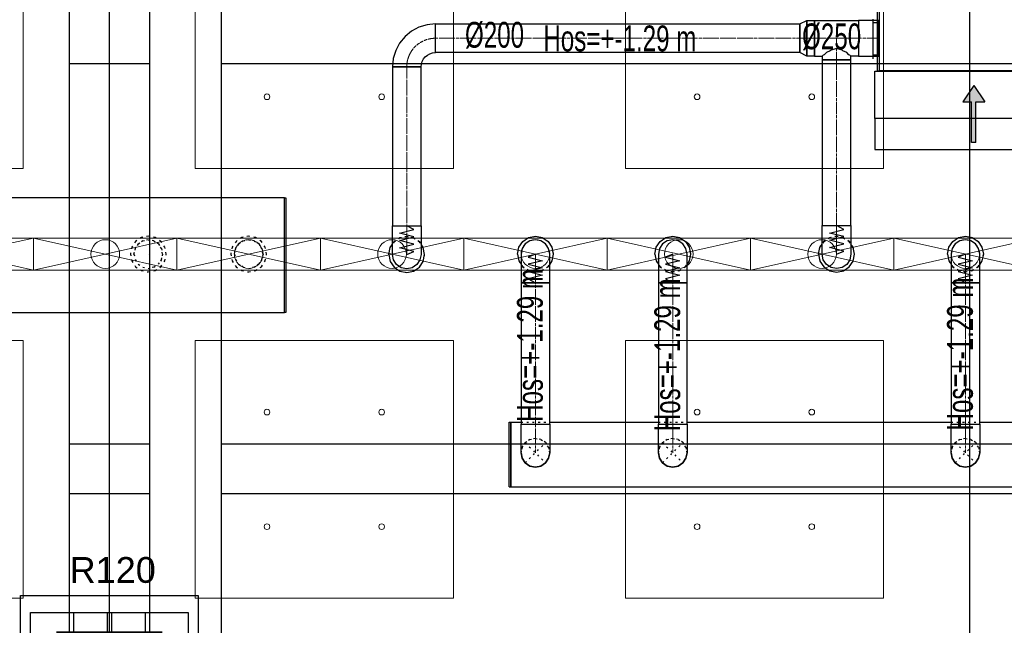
# Model space of a CAD drawing. Header units: centimetres. Extents: x -228435 to 46820, y -89367 to 152985.
# Tile 185 of 252: x -11165 to -4297, y 53412 to 57638. Entities that reach past the tile are written whole.
import ezdxf

# ---------------------------------------------------------------- set-up
doc = ezdxf.new("R2010")
doc.units = ezdxf.units.CM
doc.header["$LTSCALE"] = 50
doc.header["$PDMODE"] = 35
doc.header["$PDSIZE"] = 0.1
for name, pattern in [('CADVENT_CENTERLINE', [9.9, 7.4, -1, 0.5, -1]), ('CADVENT_HIDDEN', [0.8, 0.25, -0.55]), ('Kondygnacja  -0_5$0$HIDDEN', [9.525, 6.35, -3.175]), ('Kondygnacja  -0_5$0$HIDDEN2', [4.7625, 3.175, -1.5875]), ('Osie rzutów$0$DASHDOT2', [12.7, 6.35, -3.175, 0, -3.175])]:
    doc.linetypes.add(name, pattern=pattern)
doc.layers.get('0').update_dxf_attribs({"color": 8})
doc.layers.get('DEFPOINTS').update_dxf_attribs({"color": 8})
for name, color, linetype in [('01-103-Went PP_poziom-0_5$0$L_Nawiew', 3, 'Continuous'), ('bgde-nawiewDETAILS', 1, 'Continuous'), ('bgde-nawiewEXP', 1, 'Continuous'), ('bgde-nawiewHIDDEN', 1, 'Continuous'), ('bgde-tekst', 7, 'Continuous'), ('bgde-wywiewSOL', 5, 'Continuous'), ('Kondygnacja  -0_5$0$ARCH_INFO_ODPORNOŚĆ OGNIOWA', 8, 'Continuous'), ('Kondygnacja  -0_5$0$ARCH_KONSTR_POWYŻEJ RZUTU', 8, 'Kondygnacja  -0_5$0$HIDDEN'), ('Kondygnacja  -0_5$0$ARCH_KONSTR_POWYŻEJ RZUTU_IST', 8, 'Kondygnacja  -0_5$0$HIDDEN2'), ('Kondygnacja  -0_5$0$ARCH_KONSTRUKCJA_NIEWIDOCZNA', 8, 'Continuous'), ('Kondygnacja  -0_5$0$ARCH_OKŁADZINA', 8, 'Continuous'), ('Kondygnacja  -0_5$0$ARCH_SŁUPY', 8, 'Continuous'), ('Osie rzutów$0$ARCH_INFO_OSIE_IST', 8, 'Osie rzutów$0$DASHDOT2'), ('Osie rzutów$0$ARCH_INFO_OSIE_OPISY_IST', 8, 'Continuous')]:
    doc.layers.add(name, color=color, linetype=linetype)
for name, color, linetype, lineweight in [('bgde-nawiewCEN', 7, 'Continuous', 13), ('bgde_nawiewnik', 11, 'Continuous', 5), ('Kondygnacja  -0_5$0$ARCH_INFO_WYMIARY', 8, 'Continuous', 9), ('SU Lampy kwadratowe  -05$0$ARCH_SUFITY_PODWIESZANE', 8, 'Continuous', 9)]:
    doc.layers.add(name, color=color, linetype=linetype, lineweight=lineweight)
doc.styles.add('Kondygnacja  -0_5$0$Arial', font='ARIAL.TTF')
doc.styles.add('Kondygnacja  -0_5$0$Romans', font='Romans.shx', dxfattribs={"width": 0.7})
doc.dimstyles.new('Kondygnacja  -0_5$0$Wymiary 1-100', dxfattribs={"dimtxt": 12, "dimasz": 10, "dimexe": 5, "dimexo": 0, "dimgap": 4, "dimtad": 1, "dimrnd": 0.5, "dimzin": 12, "dimdsep": 46, "dimtxsty": 'Kondygnacja  -0_5$0$Romans', "dimblk": 'Kondygnacja  -0_5$0$_Oblique', "dimcen": 10, "dimdle": 10, "dimclrt": 55, "dimazin": 0, "dimtfac": 1, "dimtmove": 1, "dimatfit": 3, "dimfxl": 0, "dimtolj": 1, "dimtzin": 0, "dimarcsym": 0})
pattern_1 = [(45, (-1133.3117, -3177.9858), (-0.6735192, 0.6735192), [])]

# ---------------------------------------------------------------- blocks, each defined once
blk = doc.blocks.new('Osie rzutów')
at = {"layer": 'Osie rzutów$0$ARCH_INFO_OSIE_IST', "ltscale": 10}
for p, q in [((11060, 12510), (11060, 4623.26)), ((11660, 12510), (11660, 4623.26))]:
    blk.add_line(p, q, dxfattribs=at)
blk = doc.blocks.new('SU Lampy kwadratowe  -05$0$moduł sufitu')
at = {"layer": 'SU Lampy kwadratowe  -05$0$ARCH_SUFITY_PODWIESZANE'}
for points in [[(60, -60), (240, -60), (240, -240), (60, -240)], [(360, -60), (540, -60), (540, -240), (360, -240)], [(60, -360), (240, -360), (240, -540), (60, -540)], [(360, -360), (540, -360), (540, -540), (360, -540)]]:
    blk.add_lwpolyline(points, close=True, dxfattribs=at)
for centre in [(110, -110), (190, -110), (410, -110), (490, -110), (110, -190), (190, -190), (410, -190), (490, -190), (110, -410), (190, -410), (410, -410), (490, -410), (110, -490), (190, -490), (410, -490), (490, -490)]:
    blk.add_circle(centre, 2, dxfattribs=at)
blk = doc.blocks.new('SU Lampy kwadratowe  -05')
at = {"layer": 'SU Lampy kwadratowe  -05$0$ARCH_SUFITY_PODWIESZANE'}
for p in [(10460, 10400), (11060, 10400)]:
    blk.add_blockref('SU Lampy kwadratowe  -05$0$moduł sufitu', p, dxfattribs=at)
blk = doc.blocks.new('Kondygnacja  -0_5$0$słup_kwadrat')
at = {"layer": 'Kondygnacja  -0_5$0$ARCH_SŁUPY', "lineweight": 40}
h = blk.add_hatch(dxfattribs=at)
h.set_pattern_fill('ANSI31', color=256, scale=0.3, style=0)
h.set_pattern_definition(pattern_1)
h.paths.add_polyline_path([(36, 34), (39, 34), (39, 84), (36, 84)])
h = blk.add_hatch(dxfattribs=at)
h.set_pattern_fill('ANSI31', color=256, scale=0.3, style=0)
h.set_pattern_definition(pattern_1)
h.paths.add_polyline_path([(89, 80), (89, 83), (39, 83), (39, 80)])
h = blk.add_hatch(dxfattribs=at)
h.set_pattern_fill('ANSI31', color=256, scale=0.3, style=0)
h.set_pattern_definition(pattern_1)
h.paths.add_polyline_path([(89, 34), (92, 34), (92, 84), (89, 84)])
h = blk.add_hatch(dxfattribs=at)
h.set_pattern_fill('ANSI31', color=256, scale=0.3, style=0)
h.set_pattern_definition(pattern_1)
h.paths.add_polyline_path([(89, 57.5), (89, 60.5), (39, 60.5), (39, 57.5)])
h = blk.add_hatch(dxfattribs=at)
h.set_pattern_fill('ANSI31', color=256, scale=0.3, style=0)
h.set_pattern_definition(pattern_1)
h.paths.add_polyline_path([(89, 35), (89, 38), (39, 38), (39, 35)])
at = {"layer": 'Kondygnacja  -0_5$0$ARCH_KONSTRUKCJA_NIEWIDOCZNA'}
blk.add_lwpolyline([(119, 109), (119, 9), (9, 9), (9, 109)], close=True, dxfattribs=at)
for points in [[(36, 109), (36, 84)], [(39, 109), (39, 84)], [(62.5, 109), (62.5, 83)], [(65.5, 109), (65.5, 83)], [(89, 109), (89, 84)], [(92, 109), (92, 84)], [(9, 83), (36, 83)], [(92, 83), (119, 83)], [(9, 80), (36, 80)], [(92, 80), (119, 80)], [(9, 60.5), (36, 60.5)], [(9, 57.5), (36, 57.5)], [(92, 60.5), (119, 60.5)], [(92, 57.5), (119, 57.5)], [(9, 38), (36, 38)], [(9, 35), (36, 35)], [(62.5, 35), (62.5, 9)], [(65.49, 35), (65.49, 9)], [(92, 38), (119, 38)], [(92, 35), (119, 35)], [(36, 34), (36, 9)], [(39, 34), (39, 9)], [(89, 34), (89, 9)], [(92, 34), (92, 9)]]:
    blk.add_lwpolyline(points, dxfattribs=at)
at = {"layer": 'Kondygnacja  -0_5$0$ARCH_OKŁADZINA'}
blk.add_lwpolyline([(2, 121), (126, 121), (126, -3), (2, -3)], close=True, dxfattribs=at)
at = {"layer": 'Kondygnacja  -0_5$0$ARCH_SŁUPY', "lineweight": 40}
for p, q in [((39, 60.5), (89, 60.5)), ((89, 57.5), (39, 57.5))]:
    blk.add_line(p, q, dxfattribs=at)
at = {"layer": 'Kondygnacja  -0_5$0$ARCH_SŁUPY', "lineweight": 50, "const_width": 3}
blk.add_lwpolyline([(28.5, 94.5), (99.5, 94.5), (99.5, 23.5), (28.5, 23.5)], close=True, dxfattribs=at)
at = {"layer": 'Kondygnacja  -0_5$0$ARCH_SŁUPY', "lineweight": 40}
for points in [[(36, 84), (39, 84), (39, 34), (36, 34)], [(89, 84), (92, 84), (92, 34), (89, 34)]]:
    blk.add_lwpolyline(points, close=True, dxfattribs=at)
for points in [[(89, 83), (39, 83)], [(39, 80), (89, 80)], [(89, 38), (39, 38)], [(39, 35), (89, 35)]]:
    blk.add_lwpolyline(points, dxfattribs=at)
blk = doc.blocks.new('Kondygnacja  -0_5$0$konstrukcja istniejąca -0.5')
at = {"layer": 'Kondygnacja  -0_5$0$ARCH_KONSTR_POWYŻEJ RZUTU_IST', "ltscale": 10}
for points in [[(11032, 10975), (11032, 9825)], [(11088, 10975), (11088, 9825)], [(11138, 10975), (11138, 9825)], [(11088, 10232.89), (11032, 10232.89)], [(12182, 10232.89), (11138, 10232.89)], [(11032, 9967.89), (11088, 9967.89)], [(11138, 9967.89), (12182, 9967.89)], [(11088, 9932.89), (11032, 9932.89)], [(12182, 9932.89), (11138, 9932.89)]]:
    blk.add_lwpolyline(points, dxfattribs=at)
blk = doc.blocks.new('Kondygnacja  -0_5$0$_Oblique')
at = {"color": 0, "linetype": 'ByBlock', "lineweight": -2}
blk.add_line((-0.5, -0.5), (0.5, 0.5), dxfattribs=at)
blk = doc.blocks.new('*D212')
at = {"layer": 'DEFPOINTS', "color": 0}
for p in [(-30586.3, 81900), (-30681.1, 12489.5), (9064, 12489.5)]:
    blk.add_point(p, dxfattribs=at)
at = {"layer": 'Kondygnacja  -0_5$0$ARCH_INFO_WYMIARY', "color": 0, "lineweight": -2}
for p, q in [((-30673.1, 81900), (-30686.1, 81900)), ((-30681.1, 81910), (-30681.1, 12479.5)), ((-30673.1, 12489.5), (-30686.1, 12489.5))]:
    blk.add_line(p, q, dxfattribs=at)
at = {"layer": 'Kondygnacja  -0_5$0$ARCH_INFO_WYMIARY', "color": 0, "lineweight": -2, "xscale": 10, "yscale": 10, "zscale": 10}
for p, rotation in [((-30681.1, 81900), 90), ((-30681.1, 12489.5), 270)]:
    blk.add_blockref('Kondygnacja  -0_5$0$_Oblique', p, dxfattribs=dict(at, rotation=rotation))
at = {"layer": 'Kondygnacja  -0_5$0$ARCH_INFO_WYMIARY', "color": 55, "insert": (-30691.1, 47194.8), "char_height": 12, "attachment_point": 5, "rotation": 90, "style": 'Kondygnacja  -0_5$0$Romans'}
blk.add_mtext('\\A1;69410.5', dxfattribs=at)
blk = doc.blocks.new('A$C066D7839')
at = {"layer": 'bgde_nawiewnik'}
for p, q in [((-50, -11.15), (-50, 11.15)), ((-50, 11.15), (50, 11.15)), ((-50, -11.15), (50, 11.15)), ((50, -11.15), (-50, 11.15)), ((50, 11.15), (50, -11.15)), ((50, -11.15), (-50, -11.15))]:
    blk.add_line(p, q, dxfattribs=at)
blk.add_circle((0, 0), 10, dxfattribs=at)
blk = doc.blocks.new('A$C5B3E7367')
at = {"layer": '01-103-Went PP_poziom-0_5$0$L_Nawiew'}
h = blk.add_hatch(color=256, dxfattribs=at)
h.paths.add_polyline_path([(215, 704), (215, 674), (331.7, 674), (331.7, 612.1), (445.9, 689), (331.7, 765.9), (331.7, 704)])
h.paths.add_polyline_path([(48.3, 704), (48.3, 674), (215, 674), (215, 704)])
for p, q in [((215, 1525), (165, 1525)), ((165, 1525), (165, 1505)), ((215, 1400), (215, 1530)), ((545, 1530), (215, 1530)), ((215, 1530), (215, 1515)), ((545, 1400), (545, 1530)), ((165, 1505), (215, 1505)), ((243.8, 1452), (268.8, 1452)), ((256.2, 1452), (256.2, 1400)), ((326.2, 1452), (351.2, 1452)), ((338.8, 1452), (338.8, 1400)), ((408.8, 1452), (433.8, 1452)), ((421.2, 1452), (421.2, 1400)), ((491.2, 1452), (516.2, 1452)), ((503.8, 1452), (503.8, 1400)), ((0, 1378), (215, 1378)), ((0, 0), (0, 1378)), ((545, 1400), (215, 1400)), ((215, 1400), (215, 1378)), ((215, 1378), (215, 0)), ((545, 0), (545, 1400)), ((445.9, 689), (331.7, 765.9)), ((331.7, 704), (331.7, 765.9)), ((48.3, 704), (331.7, 704)), ((48.3, 704), (48.3, 674)), ((445.9, 689), (331.7, 612.1)), ((48.3, 674), (331.7, 674)), ((331.7, 612.1), (331.7, 674)), ((215, 0), (0, 0)), ((215, 0), (545, 0))]:
    blk.add_line(p, q, dxfattribs=at)
blk = doc.blocks.new('A$C53CA46B8')
at = {"layer": 'bgde-wywiewSOL'}
for p, q in [((200.4, 481.1), (-249.6, 481.1)), ((-249.6, 481.1), (-249.6, -878.9)), ((112.9, 511.1), (-162.1, 511.1)), ((-137.1, 481.1), (-137.1, 511.1)), ((87.9, 481.1), (87.9, 511.1)), ((200.4, 481.1), (200.4, -878.9)), ((200.4, -878.9), (-249.6, -878.9)), ((-137.1, -878.9), (-137.1, -908.9)), ((87.9, -878.9), (87.9, -908.9)), ((112.9, -908.9), (-162.1, -908.9))]:
    blk.add_line(p, q, dxfattribs=at)
at = {"layer": '01-103-Went PP_poziom-0_5$0$L_Nawiew'}
blk.add_blockref('A$C5B3E7367', (-794.6, -893.9), dxfattribs=at)

msp = doc.modelspace()

# ---------------------------------------------------------------- linework, layer by layer
at = {"layer": 'bgde-nawiewCEN', "linetype": 'CADVENT_CENTERLINE', "ltscale": 0.06}
for p, q in [((-5722.902, 57508.36), (-8265.147, 57508.36)), ((-5619.902, 57508.36), (-5722.902, 57508.36)), ((-5619.902, 57508.36), (-5466.902, 57508.36)), ((-5466.902, 57358.36), (-5466.902, 57508.36)), ((-5466.902, 57508.36), (-5313.902, 57508.36)), ((-5313.902, 57508.36), (-5173.902, 57508.36)), ((-5169.902, 57508.36), (-5173.902, 57508.36)), ((-5466.902, 57358.36), (-5466.902, 56201.3)), ((-8465.147, 57308.36), (-8465.147, 56199.522)), ((-8465.147, 56199.522), (-8465.147, 56180.826)), ((-5466.902, 56201.3), (-5466.902, 56182.604)), ((-8465.147, 56180.826), (-8465.147, 56129.715)), ((-8465.147, 56129.715), (-8465.147, 56101.922)), ((-5466.902, 56182.604), (-5466.902, 56131.493)), ((-5466.902, 56131.493), (-5466.902, 56103.7)), ((-8465.147, 56101.922), (-8465.147, 56078.397)), ((-8465.147, 56078.397), (-8465.147, 56058.782)), ((-8465.147, 56058.782), (-8465.147, 56042.722)), ((-5466.902, 56103.7), (-5466.902, 56080.174)), ((-5466.902, 56080.174), (-5466.902, 56060.56)), ((-5466.902, 56060.56), (-5466.902, 56044.5)), ((-8465.147, 56042.722), (-8465.147, 56029.863)), ((-8465.147, 56029.863), (-8465.147, 56019.848)), ((-8465.147, 56019.848), (-8465.147, 56012.322)), ((-8465.147, 56012.322), (-8465.147, 56006.93)), ((-8465.147, 56006.93), (-8465.147, 56003.315)), ((-8465.147, 56003.315), (-8465.147, 56001.122)), ((-8465.147, 56001.122), (-8465.147, 55999.997)), ((-8465.147, 55999.997), (-8465.147, 55999.522)), ((-7567.838, 56002.223), (-7567.838, 56002.697)), ((-7567.838, 56001.097), (-7567.838, 56002.223)), ((-7567.838, 55998.905), (-7567.838, 56001.097)), ((-7567.838, 55995.29), (-7567.838, 55998.905)), ((-7567.838, 55989.897), (-7567.838, 55995.29)), ((-7567.838, 55982.372), (-7567.838, 55989.897)), ((-7567.838, 55972.357), (-7567.838, 55982.372)), ((-6609.789, 56002.223), (-6609.789, 56002.697)), ((-6609.789, 56001.097), (-6609.789, 56002.223)), ((-6609.789, 55998.905), (-6609.789, 56001.097)), ((-6609.789, 55995.29), (-6609.789, 55998.905)), ((-6609.789, 55989.897), (-6609.789, 55995.29)), ((-6609.789, 55982.372), (-6609.789, 55989.897)), ((-6609.789, 55972.357), (-6609.789, 55982.372)), ((-5466.902, 56044.5), (-5466.902, 56031.641)), ((-5466.902, 56031.641), (-5466.902, 56021.626)), ((-5466.902, 56021.626), (-5466.902, 56014.1)), ((-5466.902, 56014.1), (-5466.902, 56008.708)), ((-5466.902, 56008.708), (-5466.902, 56005.093)), ((-5466.902, 56005.093), (-5466.902, 56002.9)), ((-5466.902, 56002.9), (-5466.902, 56001.774)), ((-5466.902, 56001.774), (-5466.902, 56001.3)), ((-4567.838, 56002.223), (-4567.838, 56002.697)), ((-4567.838, 56001.097), (-4567.838, 56002.223)), ((-4567.838, 55998.905), (-4567.838, 56001.097)), ((-4567.838, 55995.29), (-4567.838, 55998.905)), ((-4567.838, 55989.897), (-4567.838, 55995.29)), ((-4567.838, 55982.372), (-4567.838, 55989.897)), ((-4567.838, 55972.357), (-4567.838, 55982.372)), ((-7567.838, 55959.497), (-7567.838, 55972.357)), ((-7567.838, 55943.438), (-7567.838, 55959.497)), ((-7567.838, 55923.823), (-7567.838, 55943.438)), ((-7567.838, 55900.297), (-7567.838, 55923.823)), ((-6609.789, 55959.497), (-6609.789, 55972.357)), ((-6609.789, 55943.438), (-6609.789, 55959.497)), ((-6609.789, 55923.823), (-6609.789, 55943.438)), ((-6609.789, 55900.297), (-6609.789, 55923.823)), ((-4567.838, 55959.497), (-4567.838, 55972.357)), ((-4567.838, 55943.438), (-4567.838, 55959.497)), ((-4567.838, 55923.823), (-4567.838, 55943.438)), ((-4567.838, 55900.297), (-4567.838, 55923.823)), ((-7567.838, 55872.505), (-7567.838, 55900.297)), ((-7567.838, 55821.394), (-7567.838, 55872.505)), ((-6609.789, 55872.505), (-6609.789, 55900.297)), ((-6609.789, 55821.394), (-6609.789, 55872.505)), ((-4567.838, 55872.505), (-4567.838, 55900.297)), ((-4567.838, 55821.394), (-4567.838, 55872.505)), ((-7567.838, 55802.697), (-7567.838, 55821.394)), ((-7567.838, 54815.657), (-7567.838, 55802.697)), ((-6609.789, 55802.697), (-6609.789, 55821.394)), ((-6609.789, 54815.657), (-6609.789, 55802.697)), ((-4567.838, 55802.697), (-4567.838, 55821.394)), ((-4567.838, 54815.657), (-4567.838, 55802.697)), ((-7567.838, 54815.657), (-7567.838, 54615.657)), ((-6609.789, 54815.657), (-6609.789, 54615.657)), ((-4567.838, 54815.657), (-4567.838, 54615.657))]:
    msp.add_line(p, q, dxfattribs=at)
msp.add_arc((-8265.147, 57308.36), 200, 90, 180, dxfattribs=at)
at = {"layer": 'bgde-nawiewDETAILS', "linetype": 'CADVENT_HIDDEN'}
for p, q in [((-7638.549, 54544.946), (-7497.127, 54686.368)), ((-7638.549, 54686.368), (-7497.127, 54544.946)), ((-6680.499, 54544.946), (-6539.078, 54686.368)), ((-6680.499, 54686.368), (-6539.078, 54544.946)), ((-4638.549, 54544.946), (-4497.127, 54686.368)), ((-4638.549, 54686.368), (-4497.127, 54544.946))]:
    msp.add_line(p, q, dxfattribs=at)
at = {"layer": 'bgde-nawiewEXP', "linetype": 'Continuous'}
for points in [[(-5169.902, 57283.36), (-3809.902, 57283.36), (-3809.902, 57733.36), (-5169.902, 57733.36)], [(-5722.902, 57408.36), (-5722.902, 57608.36), (-5674.745, 57633.36), (-5674.745, 57383.36)], [(-5674.745, 57383.36), (-5674.745, 57633.36), (-5619.902, 57633.36), (-5619.902, 57383.36)], [(-5313.902, 57383.36), (-5173.902, 57383.36), (-5173.902, 57633.36), (-5313.902, 57633.36), (-5313.902, 57392.875)], [(-8565.147, 57308.36), (-8365.147, 57308.36), (-8363.226, 57327.869), (-8357.535, 57346.629), (-8348.294, 57363.917), (-8335.858, 57379.071), (-8320.704, 57391.507), (-8303.415, 57400.748), (-8284.656, 57406.439), (-8265.147, 57408.36), (-8265.147, 57608.36), (-8323.674, 57602.596), (-8379.952, 57585.524), (-8431.818, 57557.801), (-8477.279, 57520.492), (-8514.588, 57475.031), (-8542.311, 57423.165), (-8559.383, 57366.887)], [(-8265.147, 57408.36), (-8265.147, 57608.36), (-5722.902, 57608.36), (-5722.902, 57408.36)], [(-5566.902, 56201.3), (-5366.902, 56201.3), (-5366.902, 57358.36), (-5566.902, 57358.36)], [(-8565.147, 56199.523), (-8365.147, 56199.523), (-8365.147, 57308.36), (-8565.147, 57308.36)], [(-51077.187, 55595.52), (-9318.667, 55595.52), (-9318.667, 56395.52), (-51077.187, 56395.52), (-51077.187, 55995.517)], [(-9318.667, 55595.52), (-9318.667, 56395.52), (-9308.667, 56395.52), (-9308.667, 55595.52)], [(-8565.147, 55999.522), (-8565.147, 56199.522), (-8365.147, 56199.522), (-8365.147, 55999.522), (-8372.759, 55961.254), (-8394.436, 55928.812), (-8426.879, 55907.135), (-8465.147, 55899.522), (-8503.415, 55907.135), (-8535.858, 55928.812), (-8557.535, 55961.254)], [(-5566.902, 56044.5), (-5566.902, 56201.3), (-5366.902, 56201.3), (-5366.902, 56001.3), (-5374.514, 55963.032), (-5396.191, 55930.59), (-5428.634, 55908.912), (-5466.902, 55901.3), (-5505.17, 55908.912), (-5537.613, 55930.59), (-5559.29, 55963.032), (-5566.902, 56001.3), (-5566.902, 56031.641)], [(-7667.838, 55872.505), (-7667.838, 55802.697), (-7467.838, 55802.697), (-7467.838, 56002.697), (-7475.45, 56040.966), (-7497.127, 56073.408), (-7529.57, 56095.085), (-7567.838, 56102.697), (-7606.106, 56095.085), (-7638.549, 56073.408), (-7660.226, 56040.966), (-7667.838, 56002.697), (-7667.838, 55900.297)], [(-6709.789, 55959.497), (-6709.789, 55802.697), (-6509.789, 55802.697), (-6509.789, 56002.697), (-6517.401, 56040.966), (-6539.078, 56073.408), (-6571.52, 56095.085), (-6609.789, 56102.697), (-6648.057, 56095.085), (-6680.499, 56073.408), (-6702.176, 56040.966), (-6709.789, 56002.697), (-6709.789, 55972.357)], [(-4667.838, 55802.697), (-4467.838, 55802.697), (-4467.838, 56002.697), (-4475.45, 56040.966), (-4497.127, 56073.408), (-4529.57, 56095.085), (-4567.838, 56102.697), (-4606.106, 56095.085), (-4638.549, 56073.408), (-4660.226, 56040.966), (-4667.838, 56002.697), (-4667.838, 55821.394)], [(-7667.838, 54815.657), (-7467.838, 54815.657), (-7467.838, 55802.697), (-7667.838, 55802.697)], [(-6709.789, 54815.657), (-6509.789, 54815.657), (-6509.789, 55802.697), (-6709.789, 55802.697)], [(-4667.838, 54815.657), (-4467.838, 54815.657), (-4467.838, 55802.697), (-4667.838, 55802.697)], [(-7667.838, 54615.657), (-7667.838, 54815.657), (-7467.838, 54815.657), (-7467.838, 54615.657), (-7475.45, 54577.389), (-7497.127, 54544.946), (-7529.57, 54523.269), (-7567.838, 54515.657), (-7606.106, 54523.269), (-7638.549, 54544.946), (-7660.226, 54577.389)], [(-6709.789, 54615.657), (-6709.789, 54815.657), (-6509.789, 54815.657), (-6509.789, 54615.657), (-6517.401, 54577.389), (-6539.078, 54544.946), (-6571.52, 54523.269), (-6609.789, 54515.657), (-6648.057, 54523.269), (-6680.499, 54544.946), (-6702.176, 54577.389)], [(-4667.838, 54615.657), (-4667.838, 54815.657), (-4467.838, 54815.657), (-4467.838, 54615.657), (-4475.45, 54577.389), (-4497.127, 54544.946), (-4529.57, 54523.269), (-4567.838, 54515.657), (-4606.106, 54523.269), (-4638.549, 54544.946), (-4660.226, 54577.389)], [(-7667.838, 54615.657), (-7660.226, 54577.389), (-7638.549, 54544.946), (-7606.106, 54523.269), (-7567.838, 54515.657), (-7529.57, 54523.269), (-7497.127, 54544.946), (-7475.45, 54577.389), (-7467.838, 54615.657), (-7475.45, 54577.389), (-7497.127, 54544.946), (-7529.57, 54523.269), (-7567.838, 54515.657), (-7606.106, 54523.269), (-7638.549, 54544.946), (-7660.226, 54577.389)], [(-6709.789, 54615.657), (-6702.176, 54577.389), (-6680.499, 54544.946), (-6648.057, 54523.269), (-6609.789, 54515.657), (-6571.52, 54523.269), (-6539.078, 54544.946), (-6517.401, 54577.389), (-6509.789, 54615.657), (-6517.401, 54577.389), (-6539.078, 54544.946), (-6571.52, 54523.269), (-6609.789, 54515.657), (-6648.057, 54523.269), (-6680.499, 54544.946), (-6702.176, 54577.389)], [(-4667.838, 54615.657), (-4660.226, 54577.389), (-4638.549, 54544.946), (-4606.106, 54523.269), (-4567.838, 54515.657), (-4529.57, 54523.269), (-4497.127, 54544.946), (-4475.45, 54577.389), (-4467.838, 54615.657), (-4475.45, 54577.389), (-4497.127, 54544.946), (-4529.57, 54523.269), (-4567.838, 54515.657), (-4606.106, 54523.269), (-4638.549, 54544.946), (-4660.226, 54577.389)]]:
    msp.add_lwpolyline(points, close=True, dxfattribs=at)
for points in [[(-5619.902, 57383.36), (-5619.902, 57633.36), (-5313.902, 57633.36), (-5313.902, 57383.36), (-5366.902, 57383.36)], [(-5173.902, 57383.36), (-5173.902, 57633.36), (-5169.902, 57633.36)], [(-5619.902, 57383.36), (-5566.902, 57383.36), (-5566.902, 57358.36), (-5366.902, 57358.36), (-5366.902, 57383.36), (-5374.514, 57390.972), (-5380.907, 57392.875), (-5396.191, 57408.16), (-5422.648, 57419.972), (-5428.634, 57425.958), (-5466.902, 57437.35), (-5505.17, 57425.958), (-5511.156, 57419.972), (-5537.613, 57408.16), (-5552.897, 57392.875), (-5559.29, 57390.972), (-5566.902, 57383.36)], [(-5173.902, 57383.36), (-5169.902, 57383.36)], [(-7692.838, 56002.697), (-7683.323, 56050.533), (-7656.226, 56091.086), (-7615.674, 56118.182), (-7567.838, 56127.697), (-7520.003, 56118.182), (-7479.45, 56091.086), (-7452.353, 56050.533), (-7442.838, 56002.697), (-7452.353, 55954.862), (-7467.838, 55931.687)], [(-6734.789, 56002.697), (-6725.273, 56050.533), (-6698.177, 56091.086), (-6657.624, 56118.182), (-6609.789, 56127.697), (-6561.953, 56118.182), (-6521.4, 56091.086), (-6494.304, 56050.533), (-6484.789, 56002.697), (-6494.304, 55954.862), (-6509.789, 55931.687)], [(-4692.838, 56002.697), (-4683.323, 56050.533), (-4656.226, 56091.086), (-4615.674, 56118.182), (-4567.838, 56127.697), (-4520.003, 56118.182), (-4479.45, 56091.086), (-4452.353, 56050.533), (-4442.838, 56002.697), (-4452.353, 55954.862), (-4467.838, 55931.687)], [(-8590.147, 55999.522), (-8580.632, 55951.687), (-8553.535, 55911.134), (-8512.983, 55884.038), (-8465.147, 55874.522), (-8417.312, 55884.038), (-8376.759, 55911.134), (-8349.662, 55951.687), (-8340.147, 55999.522), (-8349.662, 56047.358), (-8365.147, 56070.533)], [(-8590.147, 55999.522), (-8580.632, 56047.358), (-8565.147, 56070.533)], [(-5591.902, 56001.3), (-5582.387, 55953.465), (-5555.29, 55912.912), (-5514.737, 55885.815), (-5466.902, 55876.3), (-5419.067, 55885.815), (-5378.514, 55912.912), (-5351.417, 55953.465), (-5341.902, 56001.3), (-5351.417, 56049.136), (-5366.902, 56072.311)], [(-5591.902, 56001.3), (-5582.387, 56049.136), (-5566.902, 56072.311)], [(-7692.838, 56002.697), (-7683.323, 55954.862), (-7667.838, 55931.687)], [(-6734.789, 56002.697), (-6725.273, 55954.862), (-6709.789, 55931.687)], [(-4692.838, 56002.697), (-4683.323, 55954.862), (-4667.838, 55931.687)], [(-7750.031, 54379.018), (-7750.031, 54829.018), (-7740.031, 54829.018), (-7740.031, 54379.018), (7819.875, 54379.018), (7819.875, 54829.018), (6609.969, 54829.018)], [(-7750.031, 54379.018), (-7740.031, 54379.018), (-7740.031, 54829.018), (-7667.838, 54829.018)], [(-7467.838, 54829.018), (-6709.789, 54829.018)], [(-6509.789, 54829.018), (-4667.838, 54829.018)], [(-4467.838, 54829.018), (-2611.873, 54829.018)]]:
    msp.add_lwpolyline(points, dxfattribs=at)
at = {"layer": 'bgde-nawiewEXP'}
for points in [[(-8465.147, 55999.522), (-8415.147, 56020.82), (-8515.147, 56046.182), (-8415.147, 56071.402), (-8515.147, 56096.687), (-8415.147, 56122.222), (-8515.147, 56147.581), (-8415.147, 56173.04), (-8465.147, 56199.522)], [(-5466.902, 56001.3), (-5416.902, 56022.598), (-5516.902, 56047.96), (-5416.902, 56073.18), (-5516.902, 56098.465), (-5416.902, 56124), (-5516.902, 56149.359), (-5416.902, 56174.818), (-5466.902, 56201.3)], [(-7567.838, 56002.697), (-7617.838, 55981.4), (-7517.838, 55956.038), (-7617.838, 55930.818), (-7517.838, 55905.533), (-7617.838, 55879.998), (-7517.838, 55854.639), (-7617.838, 55829.18), (-7567.838, 55802.697)], [(-6609.789, 56002.697), (-6659.789, 55981.4), (-6559.789, 55956.038), (-6659.789, 55930.818), (-6559.789, 55905.533), (-6659.789, 55879.998), (-6559.789, 55854.639), (-6659.789, 55829.18), (-6609.789, 55802.697)], [(-4567.838, 56002.697), (-4617.838, 55981.4), (-4517.838, 55956.038), (-4617.838, 55930.818), (-4517.838, 55905.533), (-4617.838, 55879.998), (-4517.838, 55854.639), (-4617.838, 55829.18), (-4567.838, 55802.697)]]:
    msp.add_lwpolyline(points, dxfattribs=at)
at = {"layer": 'bgde-nawiewHIDDEN', "linetype": 'CADVENT_HIDDEN'}
for points in [[(-5169.902, 57383.36), (-5169.902, 57633.36)], [(-8590.147, 55999.522), (-8580.632, 55951.687), (-8553.535, 55911.134), (-8512.983, 55884.038), (-8465.147, 55874.522), (-8417.312, 55884.038), (-8376.759, 55911.134), (-8349.662, 55951.687), (-8340.147, 55999.522), (-8349.662, 56047.358), (-8376.759, 56087.911), (-8417.312, 56115.007), (-8465.147, 56124.522), (-8512.983, 56115.007), (-8553.535, 56087.911), (-8565.147, 56070.533)], [(-8590.147, 55999.522), (-8580.632, 56047.358), (-8553.535, 56087.911), (-8512.983, 56115.007), (-8465.147, 56124.522), (-8417.312, 56115.007), (-8376.759, 56087.911), (-8365.147, 56070.533)], [(-7692.838, 56002.697), (-7683.323, 56050.533), (-7656.226, 56091.086), (-7615.674, 56118.182), (-7567.838, 56127.697), (-7520.003, 56118.182), (-7479.45, 56091.086), (-7452.353, 56050.533), (-7442.838, 56002.697), (-7452.353, 55954.862), (-7479.45, 55914.309), (-7520.003, 55887.213), (-7567.838, 55877.697), (-7615.674, 55887.213), (-7656.226, 55914.309), (-7615.674, 55887.213), (-7567.838, 55877.697), (-7520.003, 55887.213), (-7479.45, 55914.309), (-7467.838, 55931.687)], [(-6734.789, 56002.697), (-6725.273, 56050.533), (-6698.177, 56091.086), (-6657.624, 56118.182), (-6609.789, 56127.697), (-6561.953, 56118.182), (-6521.4, 56091.086), (-6494.304, 56050.533), (-6484.789, 56002.697), (-6494.304, 55954.862), (-6521.4, 55914.309), (-6561.953, 55887.213), (-6609.789, 55877.697), (-6657.624, 55887.213), (-6698.177, 55914.309), (-6657.624, 55887.213), (-6609.789, 55877.697), (-6561.953, 55887.213), (-6521.4, 55914.309), (-6509.789, 55931.687)], [(-5591.902, 56001.3), (-5582.387, 55953.465), (-5555.29, 55912.912), (-5514.737, 55885.815), (-5466.902, 55876.3), (-5419.067, 55885.815), (-5378.514, 55912.912), (-5351.417, 55953.465), (-5341.902, 56001.3), (-5351.417, 56049.136), (-5378.514, 56089.689), (-5419.067, 56116.785), (-5466.902, 56126.3), (-5514.737, 56116.785), (-5555.29, 56089.689), (-5566.902, 56072.311)], [(-5591.902, 56001.3), (-5582.387, 56049.136), (-5555.29, 56089.689), (-5514.737, 56116.785), (-5466.902, 56126.3), (-5419.067, 56116.785), (-5378.514, 56089.689), (-5366.902, 56072.311)], [(-4692.838, 56002.697), (-4683.323, 56050.533), (-4656.226, 56091.086), (-4615.674, 56118.182), (-4567.838, 56127.697), (-4520.003, 56118.182), (-4479.45, 56091.086), (-4452.353, 56050.533), (-4442.838, 56002.697), (-4452.353, 55954.862), (-4479.45, 55914.309), (-4520.003, 55887.213), (-4567.838, 55877.697), (-4615.674, 55887.213), (-4656.226, 55914.309), (-4615.674, 55887.213), (-4567.838, 55877.697), (-4520.003, 55887.213), (-4479.45, 55914.309), (-4467.838, 55931.687)], [(-10367.838, 56002.697), (-10360.226, 56040.966), (-10338.549, 56073.408), (-10306.106, 56095.085), (-10267.838, 56102.697), (-10229.57, 56095.085)], [(-10229.57, 56095.085), (-10267.838, 56102.697)], [(-10229.57, 56095.085), (-10197.127, 56073.408), (-10175.45, 56040.966)], [(-10175.45, 56040.966), (-10197.127, 56073.408)], [(-9667.838, 56002.697), (-9660.226, 56040.966), (-9638.549, 56073.408), (-9606.106, 56095.085)], [(-9606.106, 56095.085), (-9638.549, 56073.408)], [(-9606.106, 56095.085), (-9567.838, 56102.697), (-9529.57, 56095.085)], [(-9529.57, 56095.085), (-9567.838, 56102.697)], [(-9529.57, 56095.085), (-9497.127, 56073.408)], [(-9497.127, 56073.408), (-9529.57, 56095.085)], [(-9497.127, 56073.408), (-9475.45, 56040.966)], [(-9475.45, 56040.966), (-9497.127, 56073.408)], [(-10367.838, 56002.697), (-10360.226, 55964.429), (-10338.549, 55931.987), (-10306.106, 55910.31), (-10267.838, 55902.697), (-10229.57, 55910.31)], [(-10175.45, 56040.966), (-10167.838, 56002.697), (-10175.45, 55964.429), (-10197.127, 55931.987)], [(-9667.838, 56002.697), (-9660.226, 55964.429), (-9638.549, 55931.987), (-9606.106, 55910.31)], [(-9475.45, 56040.966), (-9467.838, 56002.697), (-9475.45, 55964.429), (-9497.127, 55931.987)], [(-7692.838, 56002.697), (-7683.323, 55954.862), (-7656.226, 55914.309), (-7667.838, 55931.687)], [(-6734.789, 56002.697), (-6725.273, 55954.862), (-6698.177, 55914.309), (-6709.789, 55931.687)], [(-4692.838, 56002.697), (-4683.323, 55954.862), (-4656.226, 55914.309), (-4667.838, 55931.687)], [(-10229.57, 55910.31), (-10197.127, 55931.987), (-10175.45, 55964.429)], [(-9606.106, 55910.31), (-9638.549, 55931.987)], [(-9529.57, 55910.31), (-9497.127, 55931.987)], [(-9497.127, 55931.987), (-9529.57, 55910.31)], [(-9497.127, 55931.987), (-9475.45, 55964.429)], [(-10229.57, 55910.31), (-10267.838, 55902.697)], [(-9606.106, 55910.31), (-9567.838, 55902.697), (-9529.57, 55910.31)], [(-9529.57, 55910.31), (-9567.838, 55902.697)], [(-7667.838, 54829.018), (-7467.838, 54829.018)], [(-6709.789, 54829.018), (-6509.789, 54829.018)], [(-4667.838, 54829.018), (-4467.838, 54829.018)]]:
    msp.add_lwpolyline(points, dxfattribs=at)
for points in [[(-10392.838, 56002.697), (-10383.323, 55954.862), (-10356.226, 55914.309), (-10315.674, 55887.213), (-10267.838, 55877.697), (-10220.003, 55887.213), (-10179.45, 55914.309), (-10152.353, 55954.862), (-10142.838, 56002.697), (-10152.353, 56050.533), (-10179.45, 56091.086), (-10220.003, 56118.182), (-10267.838, 56127.697), (-10315.674, 56118.182), (-10356.226, 56091.086), (-10383.323, 56050.533)], [(-10392.838, 56002.697), (-10383.323, 55954.862), (-10356.226, 55914.309), (-10315.674, 55887.213), (-10267.838, 55877.697), (-10220.003, 55887.213), (-10179.45, 55914.309), (-10152.353, 55954.862), (-10142.838, 56002.697), (-10152.353, 56050.533), (-10179.45, 56091.086), (-10220.003, 56118.182), (-10267.838, 56127.697), (-10315.674, 56118.182), (-10356.226, 56091.086), (-10383.323, 56050.533)], [(-9692.838, 56002.697), (-9683.323, 55954.862), (-9656.226, 55914.309), (-9615.674, 55887.213), (-9567.838, 55877.697), (-9520.003, 55887.213), (-9479.45, 55914.309), (-9452.353, 55954.862), (-9442.838, 56002.697), (-9452.353, 56050.533), (-9479.45, 56091.086), (-9520.003, 56118.182), (-9567.838, 56127.697), (-9615.674, 56118.182), (-9656.226, 56091.086), (-9683.323, 56050.533)], [(-9692.838, 56002.697), (-9683.323, 55954.862), (-9656.226, 55914.309), (-9615.674, 55887.213), (-9567.838, 55877.697), (-9520.003, 55887.213), (-9479.45, 55914.309), (-9452.353, 55954.862), (-9442.838, 56002.697), (-9452.353, 56050.533), (-9479.45, 56091.086), (-9520.003, 56118.182), (-9567.838, 56127.697), (-9615.674, 56118.182), (-9656.226, 56091.086), (-9683.323, 56050.533)], [(-10367.838, 56002.697), (-10360.226, 55964.429), (-10338.549, 55931.987), (-10306.106, 55910.31), (-10267.838, 55902.697), (-10229.57, 55910.31), (-10197.127, 55931.987), (-10175.45, 55964.429), (-10167.838, 56002.697), (-10175.45, 56040.966), (-10197.127, 56073.408), (-10229.57, 56095.085), (-10267.838, 56102.697), (-10306.106, 56095.085), (-10338.549, 56073.408), (-10360.226, 56040.966)], [(-9667.838, 56002.697), (-9660.226, 55964.429), (-9638.549, 55931.987), (-9606.106, 55910.31), (-9567.838, 55902.697), (-9529.57, 55910.31), (-9497.127, 55931.987), (-9475.45, 55964.429), (-9467.838, 56002.697), (-9475.45, 56040.966), (-9497.127, 56073.408), (-9529.57, 56095.085), (-9567.838, 56102.697), (-9606.106, 56095.085), (-9638.549, 56073.408), (-9660.226, 56040.966)], [(-7667.838, 54615.657), (-7660.226, 54653.925), (-7638.549, 54686.368), (-7606.106, 54708.045), (-7567.838, 54715.657), (-7529.57, 54708.045), (-7497.127, 54686.368), (-7475.45, 54653.925), (-7467.838, 54615.657), (-7475.45, 54653.925), (-7497.127, 54686.368), (-7529.57, 54708.045), (-7567.838, 54715.657), (-7606.106, 54708.045), (-7638.549, 54686.368), (-7660.226, 54653.925)], [(-6709.789, 54615.657), (-6702.176, 54653.925), (-6680.499, 54686.368), (-6648.057, 54708.045), (-6609.789, 54715.657), (-6571.52, 54708.045), (-6539.078, 54686.368), (-6517.401, 54653.925), (-6509.789, 54615.657), (-6517.401, 54653.925), (-6539.078, 54686.368), (-6571.52, 54708.045), (-6609.789, 54715.657), (-6648.057, 54708.045), (-6680.499, 54686.368), (-6702.176, 54653.925)], [(-4667.838, 54615.657), (-4660.226, 54653.925), (-4638.549, 54686.368), (-4606.106, 54708.045), (-4567.838, 54715.657), (-4529.57, 54708.045), (-4497.127, 54686.368), (-4475.45, 54653.925), (-4467.838, 54615.657), (-4475.45, 54653.925), (-4497.127, 54686.368), (-4529.57, 54708.045), (-4567.838, 54715.657), (-4606.106, 54708.045), (-4638.549, 54686.368), (-4660.226, 54653.925)]]:
    msp.add_lwpolyline(points, close=True, dxfattribs=at)
at = {"layer": 'bgde-nawiewHIDDEN'}
for points in [[(-10267.838, 56002.697), (-10267.838, 56002.697)], [(-9567.838, 56002.697), (-9567.838, 56002.697)]]:
    msp.add_lwpolyline(points, dxfattribs=at)

# ---------------------------------------------------------------- block references
at = {"layer": '01-103-Went PP_poziom-0_5$0$L_Nawiew', "xscale": -1, "rotation": 270}
msp.add_blockref('A$C53CA46B8', (-4305.059, 57527.616, 2865), dxfattribs=at)
at = {"layer": '01-103-Went PP_poziom-0_5$0$L_Nawiew', "xscale": 10, "yscale": 10, "zscale": 10}
for p in [(-11567.836, 56002.697, 742.119), (-10567.836, 56002.697, 742.119), (-9567.836, 56002.697, 742.119), (-8567.836, 56002.697, 742.119), (-7567.836, 56002.697, 742.119), (-6567.836, 56002.697, 742.119), (-5567.836, 56002.697, 742.119), (-4567.836, 56002.697, 742.119)]:
    msp.add_blockref('A$C066D7839', p, dxfattribs=at)
at = {"layer": 'Kondygnacja  -0_5$0$ARCH_KONSTR_POWYŻEJ RZUTU', "xscale": 10, "yscale": 10, "zscale": 10}
msp.add_blockref('Kondygnacja  -0_5$0$konstrukcja istniejąca -0.5', (-121140, -45000), dxfattribs=at)
at = {"layer": 'Kondygnacja  -0_5$0$ARCH_SŁUPY', "xscale": 10, "yscale": 10, "zscale": 10}
msp.add_blockref('Kondygnacja  -0_5$0$słup_kwadrat', (-11180, 52410), dxfattribs=at)
at = {"layer": 'Osie rzutów$0$ARCH_INFO_OSIE_OPISY_IST', "xscale": 10, "yscale": 10, "zscale": 10}
msp.add_blockref('Osie rzutów', (-121140, -45000), dxfattribs=at)
at = {"layer": 'SU Lampy kwadratowe  -05$0$ARCH_SUFITY_PODWIESZANE', "xscale": 10, "yscale": 10, "zscale": 10}
msp.add_blockref('SU Lampy kwadratowe  -05', (-121140, -45000), dxfattribs=at)

# ---------------------------------------------------------------- texts
at = {"layer": 'bgde-tekst', "width": 0.7}
for s, p in [('%%c200', (-8058.905, 57442.696, 630)), ('Hos=+-1.29 m ', (-7512.252, 57417.515, 1920)), ('%%c250', (-5707.223, 57431.857, 630))]:
    msp.add_text(s, height=180, dxfattribs=at).set_placement(p)
for p in [(-7516.07, 54831.106, -172.959), (-6558.021, 54765.804, -172.959), (-4516.07, 54771.246, -172.959)]:
    msp.add_text('Hos=+-1.29 m ', height=180, rotation=90, dxfattribs=at).set_placement(p)
at = {"layer": 'Kondygnacja  -0_5$0$ARCH_INFO_ODPORNOŚĆ OGNIOWA', "insert": (-10516.217, 53946.874), "char_height": 180, "width": 533.32525, "attachment_point": 5, "style": 'Kondygnacja  -0_5$0$Arial'}
msp.add_mtext('\\PR120', dxfattribs=at)

# ---------------------------------------------------------------- dimensions: what is measured, and where the dimension line sits
at = {"layer": 'Kondygnacja  -0_5$0$ARCH_INFO_WYMIARY'}
dim = msp.add_linear_dim(base=(-30681.114, 12489.5), p1=(-30586.301, 81900), p2=(9064, 12489.5), angle=90, dimstyle='Kondygnacja  -0_5$0$Wymiary 1-100', dxfattribs=at)
dim.commit()
dim.dimension.update_dxf_attribs({"geometry": '*D212', "text_midpoint": (-30691.114, 47194.75)})

doc.saveas('drawing.dxf')
